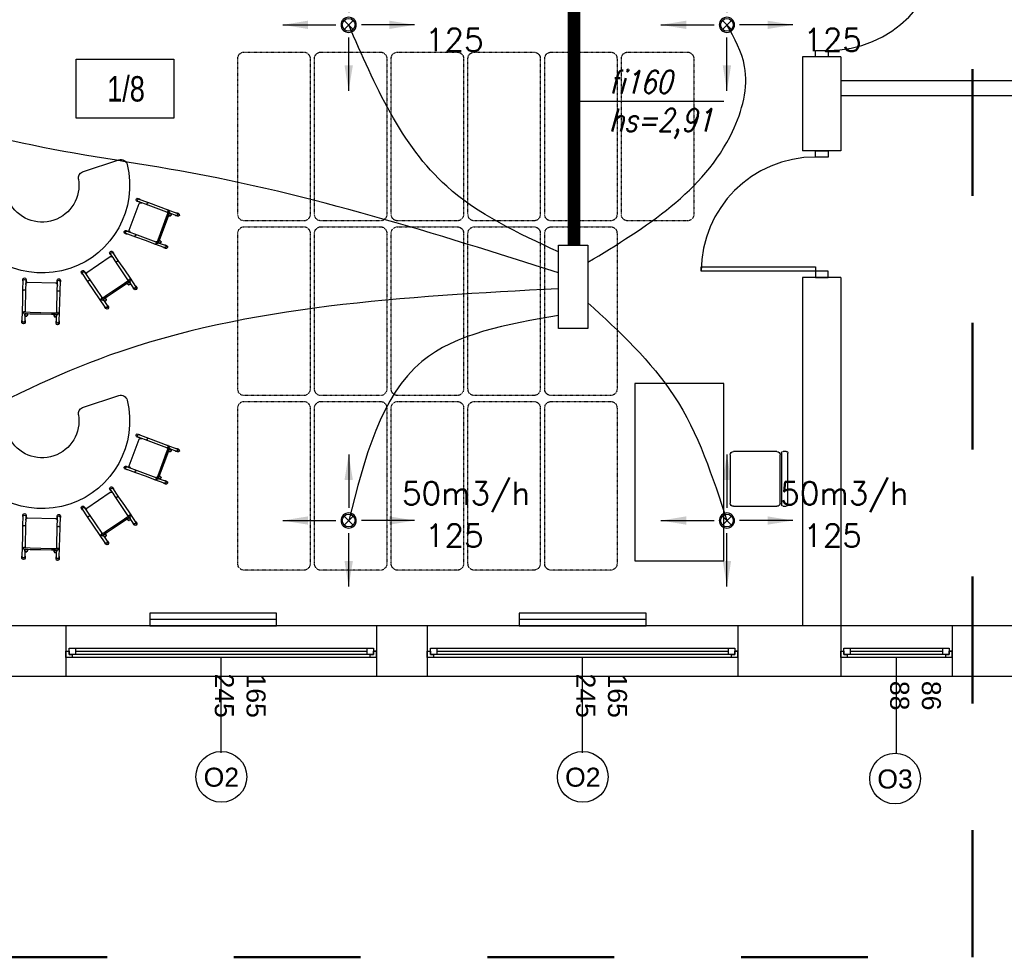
# Model space of a CAD drawing. Header units: millimetres. Extents: x 3698380 to 4312681, y 679670 to 844285.
# Tile 89 of 100: x 4198804 to 4206568, y 778991 to 786405. Entities that reach past the tile are written whole.
import ezdxf
from ezdxf.enums import TextEntityAlignment as Align

# ---------------------------------------------------------------- set-up
doc = ezdxf.new("R2010")
doc.units = ezdxf.units.MM
doc.header["$LTSCALE"] = 10
for name, pattern in [('1', [2, 1, -1]), ('ACAD_ISO03W100', [30, 12, -18]), ('drobna przerywana', [0.4, 0.1, -0.1, 0.1, -0.1])]:
    doc.linetypes.add(name, pattern=pattern)
for name, color, linetype in [('! IS_GAZ_opisy', 7, 'Continuous'), ('__INST_opisy', 3, 'Continuous'), ('_wytyczne ele', 6, 'Continuous'), ('A_bloki', 252, 'Continuous'), ('A_opis_pom', 3, 'Continuous'), ('A_sc_istn', 252, 'Continuous'), ('A_wymiary', 1, 'Continuous'), ('FLUID-N1', 7, 'Continuous'), ('FLUID-N1-200-ARRGR', 7, 'Continuous'), ('FLUID-W1-200-ARRGR', 7, 'Continuous'), ('Went_naw', 5, 'Continuous')]:
    doc.layers.add(name, color=color, linetype=linetype)
for name, color, linetype, lineweight in [('HVAC_n1', 5, 'Continuous', 30), ('HVAC_opis_woda', 4, 'Continuous', 13), ('HVAC_zakres_opracowania', 1, '1', 50)]:
    doc.layers.add(name, color=color, linetype=linetype, lineweight=lineweight)
doc.styles.add('FDBES', font='simplex.shx')
doc.styles.add('OPIS1', font='ROMANS.SHX', dxfattribs={"width": 0.8})
doc.styles.add('ROMANS', font='romans.shx', dxfattribs={"width": 0.8, "oblique": 15})
doc.styles.get("Standard").update_dxf_attribs({"font": 'arial.ttf'})
doc.styles.add('Strzałki', font='ic-isocp.shx', dxfattribs={"width": 0.8})
doc.linetypes.add('TRACKS', pattern='A,0.15,[130,ltypeshp.shx,S=0.25,R=0,X=0,Y=0],0.15', length=0.3)
doc.dimstyles.new('FDBES', dxfattribs={"dimscale": 50, "dimtxt": 4, "dimasz": 2.5, "dimexe": 0.8, "dimexo": 2, "dimgap": 1, "dimtad": 1, "dimdsep": 46, "dimtxsty": 'FDBES', "dimcen": 2.5, "dimclrd": 4, "dimclre": 5, "dimadec": 0, "dimazin": 0, "dimtfac": 1, "dimtmove": 0, "dimatfit": 3, "dimfxl": 1, "dimarcsym": 0})

# ---------------------------------------------------------------- blocks, each defined once
blk = doc.blocks.new('*U462')
at = {"color": 252}
for p, q in [((-95, 20), (-100, 20)), ((-97.5, 15), (-97.5, 17.5)), ((-97.5, 17.5), (-95, 17.5)), ((-92.5, 17.5), (-97.5, 17.5)), ((-97.5, 17.5), (-97.5, 12.5)), ((-95, 17.5), (-95, 20)), ((140, 20), (-95, 20)), ((-92.5, 12.5), (-92.5, 17.5)), ((137.5, 17.5), (-92.5, 17.5)), ((142.5, 17.5), (137.5, 17.5)), ((137.5, 17.5), (137.5, 12.5)), ((145, 20), (140, 20)), ((140, 20), (140, 17.5)), ((140, 17.5), (142.5, 17.5)), ((142.5, 17.5), (142.5, 15)), ((142.5, 12.5), (142.5, 17.5)), ((-100, 15), (-97.5, 15)), ((-97.5, 12.5), (-92.5, 12.5)), ((-92.5, 15), (137.5, 15)), ((-92.5, 12.5), (137.5, 12.5)), ((-92.5, 12.5), (137.5, 12.5)), ((137.5, 12.5), (142.5, 12.5)), ((142.5, 15), (145, 15))]:
    blk.add_line(p, q, dxfattribs=at)
for points in [[(-100, 20), (-100, 15), (-97.5, 15)], [(145, 20), (145, 14.99), (142.5, 15)]]:
    blk.add_lwpolyline(points, dxfattribs=at)
blk = doc.blocks.new('*U338')
at = {"color": 252}
blk.add_lwpolyline([(75, 0), (0, 0)], dxfattribs=at)
for tag, p in [('S', (30, 5)), ('H', (30, -20))]:
    blk.add_attdef(tag, text='', height=15, dxfattribs=at).set_placement(p, align=Align.CENTER)
blk = doc.blocks.new('*U463')
at = {"color": 252}
for p, q in [((-16.5, 20), (-21.5, 20)), ((-19, 15), (-19, 17.5)), ((-19, 17.5), (-16.5, 17.5)), ((-14, 17.5), (-19, 17.5)), ((-19, 17.5), (-19, 12.5)), ((-16.5, 17.5), (-16.5, 20)), ((61.5, 20), (-16.5, 20)), ((-14, 12.5), (-14, 17.5)), ((59, 17.5), (-14, 17.5)), ((64, 17.5), (59, 17.5)), ((59, 17.5), (59, 12.5)), ((66.5, 20), (61.5, 20)), ((61.5, 20), (61.5, 17.5)), ((61.5, 17.5), (64, 17.5)), ((64, 17.5), (64, 15)), ((64, 12.5), (64, 17.5)), ((-21.5, 15), (-19, 15)), ((-19, 12.5), (-14, 12.5)), ((-14, 15), (59, 15)), ((-14, 12.5), (59, 12.5)), ((-14, 12.5), (59, 12.5)), ((59, 12.5), (64, 12.5)), ((64, 15), (66.5, 15))]:
    blk.add_line(p, q, dxfattribs=at)
for points in [[(-21.5, 20), (-21.5, 15), (-19, 15)], [(66.5, 20), (66.5, 15), (64, 15)]]:
    blk.add_lwpolyline(points, dxfattribs=at)
blk = doc.blocks.new('*U469')
at = {"color": 252}
for points in [[(35, 900), (35, 0), (0, 0), (0, 900)], [(-50, -100), (0, -100), (0, 0), (-50, 0)], [(950, 0), (950, -100), (900, -100), (900, 0)]]:
    blk.add_lwpolyline(points, close=True, dxfattribs=at)
blk.add_arc((0, 0), 900, 0, 90, dxfattribs=at)
blk = doc.blocks.new('Stolik banan - czerwony - wys_ 53 cm-1783507-0 PARTER')
at = {"layer": 'A_bloki'}
for p, q in [((-33.64, 69.19), (-63.82, 69.19)), ((63.79, 69.19), (33.62, 69.19))]:
    blk.add_line(p, q, dxfattribs=at)
for centre, radius, start, end in [((-63.82, 64.19), 5, 90, 184.4808), ((-0.01, 69.19), 69, 184.4808, 355.5192), ((-33.64, 64.19), 5, 8.45652, 90), ((-0.01, 69.19), 29, 188.45652, 351.54348), ((33.62, 64.19), 5, 90, 171.54348), ((63.79, 64.19), 5, 355.5192, 90)]:
    blk.add_arc(centre, radius, start, end, dxfattribs=at)
blk = doc.blocks.new('Krzesełko 38 cm - Czerwony-V99-0 PARTER')
at = {"layer": 'A_bloki'}
for p, q in [((-14.75, 7.01), (-14.75, 5.8)), ((-14.5, 5.8), (-14.5, -1.97)), ((-13.5, 0), (-8.5, 0)), ((-12.5, 1), (-12.5, 5.8)), ((-12.5, 1), (-12.5, 0)), ((-12.25, 5.8), (-12.25, 7.01)), ((-10.5, 0.06), (-10.5, 1)), ((10.5, 0.11), (-10.5, 0.11)), ((-8.5, 0), (8.5, 0)), ((8.5, 0), (13.5, 0)), ((10.5, 1), (10.5, 0.06)), ((12.25, 7.01), (12.25, 5.8)), ((12.5, 5.8), (12.5, 1)), ((12.5, 0), (12.5, 1)), ((14.5, -1.97), (14.5, 5.8)), ((14.75, 5.8), (14.75, 7.01)), ((-14.5, -1.97), (-14.5, -9.97)), ((-13.5, 0), (-13.5, -1)), ((-8.5, -1), (-13.5, -1)), ((-12.5, -1.97), (-12.5, -1)), ((-12.5, -1.05), (-12.5, -1.89)), ((-12.5, -19.79), (-12.5, -1.89)), ((8.5, -1), (-8.5, -1)), ((13.5, -1), (8.5, -1)), ((12.5, -1), (12.5, -1.97)), ((12.5, -1.89), (12.5, -1.05)), ((12.5, -1.89), (12.5, -19.79)), ((13.5, -1), (13.5, 0)), ((14.5, -9.97), (14.5, -1.97)), ((-14.5, -9.97), (-14.5, -17.97)), ((14.5, -17.97), (14.5, -9.97)), ((-14.5, -17.97), (-14.5, -26.94)), ((-12.5, -19.11), (-12.5, -17.97)), ((-12.5, -19.98), (-12.5, -19.79)), ((-12.5, -22.92), (-12.5, -19.98)), ((-12.5, -26.94), (-12.5, -22.92)), ((12.5, -17.97), (12.5, -19.11)), ((12.5, -19.79), (12.5, -19.98)), ((12.5, -19.98), (12.5, -22.92)), ((12.5, -22.92), (12.5, -26.94)), ((14.5, -26.94), (14.5, -17.97)), ((-14.75, -25.73), (-14.75, -26.94)), ((-12.25, -26.94), (-12.25, -25.73)), ((-11.14, -24.82), (11.14, -24.82)), ((12.25, -25.73), (12.25, -26.94)), ((14.75, -26.94), (14.75, -25.73))]:
    blk.add_line(p, q, dxfattribs=at)
at = {"layer": 'A_bloki', "flags": 128}
for points in [[(-12.5, -22.92), (-12.46, -23.34), (-12.32, -23.74), (-12.11, -24.1), (-11.83, -24.41), (-11.49, -24.66)], [(11.49, -24.66), (11.83, -24.41), (12.11, -24.1), (12.32, -23.74), (12.46, -23.34), (12.5, -22.92)]]:
    blk.add_lwpolyline(points, dxfattribs=at)
at = {"layer": 'A_bloki'}
for centre, radius, start, end in [((-11.5, 1), 1, 0, 180), ((-11.5, 1), 1, 135, 180), ((-11.5, 1), 1, 180, 255), ((-11.5, 1), 1, 180, 360), ((-11.5, 1), 1, 30, 120), ((-11.5, 1), 1, 300, 0), ((-11.5, 1), 1, 0, 15), ((11.5, 1), 1, 360, 180), ((11.5, 1), 1, 120, 180), ((11.5, 1), 1, 180, 240), ((11.5, 1), 1, 180, 360), ((11.5, 1), 1, 360, 105), ((11.5, 1), 1, 270, 360), ((-10.5, -1.89), 2, 155.58201, 180), ((10.5, -1.89), 2, 0, 24.41799)]:
    blk.add_arc(centre, radius, start, end, dxfattribs=at)
for centre, major_axis, start_param, end_param in [((-13.5, 7.01), (-1.25, 0), 3.141593, 6.283185), ((13.5, 7.01), (-1.25, 0), 3.141593, 6.283185), ((-13.5, 7.01), (1.25, 0), 3.141593, 3.403392), ((-13.5, 5.8), (1.25, 0), 0, 3.141593), ((-13.5, 5.8), (1.25, 0), 3.141593, 3.77396), ((-13.5, 5.8), (-1, 0), 3.141593, 6.283185), ((-13.5, 5.8), (1.25, 0), 5.650818, 6.283185), ((-13.5, 7.01), (-1.25, 0), 2.879793, 3.141593), ((13.5, 7.01), (1.25, 0), 3.141593, 3.403392), ((13.5, 5.8), (1.25, 0), 0, 3.141593), ((13.5, 5.8), (1.25, 0), 3.141593, 3.77396), ((13.5, 5.8), (-1, 0), 3.141593, 6.283185), ((13.5, 5.8), (1.25, 0), 5.650818, 6.283185), ((13.5, 7.01), (-1.25, 0), 2.879793, 3.141593), ((-13.5, -25.73), (1.25, 0), 2.509225, 3.141593), ((-13.5, -25.73), (1.25, 0), 3.141593, 6.283185), ((-13.5, -26.94), (-1.25, 0), 6.021386, 6.283185), ((-13.5, -26.94), (-1.25, 0), 0, 3.141593), ((-13.5, -25.73), (1.25, 0), 0, 0.632368), ((-13.5, -26.94), (1.25, 0), 0, 0.261799), ((13.5, -25.73), (1.25, 0), 2.509225, 3.141593), ((13.5, -25.73), (1.25, 0), 3.141593, 6.283185), ((13.5, -26.94), (-1.25, 0), 6.100199, 6.283185), ((13.5, -26.94), (-1.25, 0), 0, 3.141593), ((13.5, -25.73), (1.25, 0), 0, 0.632368), ((13.5, -26.94), (1.25, 0), 0, 0.261799)]:
    blk.add_ellipse(centre, major_axis=major_axis, ratio=0.970296, start_param=start_param, end_param=end_param, dxfattribs=at)
for points, knots in [([(-12.5, 1), (-12.5, 1.09), (-12.48, 1.22), (-12.43, 1.38), (-12.38, 1.48), (-12.33, 1.56), (-12.28, 1.63), (-12.24, 1.68), (-12.21, 1.71)], [0, 0, 0, 0, 0.0833333, 0.125, 0.1666667, 0.1875, 0.2083333, 0.25, 0.25, 0.25, 0.25]), ([(-11.76, 0.03), (-11.8, 0.05), (-11.88, 0.07), (-12, 0.13), (-12.09, 0.19), (-12.16, 0.25), (-12.22, 0.31), (-12.3, 0.39), (-12.36, 0.48), (-12.4, 0.56), (-12.43, 0.64), (-12.48, 0.78), (-12.5, 0.91), (-12.5, 1)], [0.5833333, 0.5833333, 0.5833333, 0.5833333, 0.625, 0.6666667, 0.7083333, 0.7291667, 0.75, 0.7916667, 0.8333333, 0.8541667, 0.875, 0.9166667, 1, 1, 1, 1]), ([(-12, 1.87), (-11.96, 1.89), (-11.88, 1.93), (-11.72, 1.98), (-11.5, 2.01), (-11.28, 1.98), (-11.12, 1.93), (-11.04, 1.89), (-11, 1.87)], [0.3333333, 0.3333333, 0.3333333, 0.3333333, 0.375, 0.4166667, 0.5, 0.5833333, 0.625, 0.6666667, 0.6666667, 0.6666667, 0.6666667]), ([(-10.5, 1), (-10.5, 0.91), (-10.52, 0.78), (-10.57, 0.62), (-10.62, 0.52), (-10.67, 0.44), (-10.72, 0.37), (-10.78, 0.31), (-10.84, 0.25), (-10.91, 0.19), (-10.96, 0.16), (-11, 0.13)], [0, 0, 0, 0, 0.0833333, 0.125, 0.1666667, 0.1875, 0.2083333, 0.25, 0.2708333, 0.2916667, 0.3333333, 0.3333333, 0.3333333, 0.3333333]), ([(10.5, 1), (10.5, 1.09), (10.52, 1.22), (10.57, 1.38), (10.62, 1.48), (10.67, 1.56), (10.72, 1.63), (10.78, 1.69), (10.84, 1.75), (10.91, 1.81), (10.96, 1.84), (11, 1.87)], [0, 0, 0, 0, 0.0833333, 0.125, 0.1666667, 0.1875, 0.2083333, 0.25, 0.2708333, 0.2916667, 0.3333333, 0.3333333, 0.3333333, 0.3333333]), ([(11, 0.13), (10.96, 0.16), (10.91, 0.19), (10.84, 0.25), (10.78, 0.31), (10.7, 0.39), (10.64, 0.48), (10.6, 0.56), (10.57, 0.64), (10.52, 0.78), (10.5, 0.91), (10.5, 1)], [0.6666667, 0.6666667, 0.6666667, 0.6666667, 0.7083333, 0.7291667, 0.75, 0.7916667, 0.8333333, 0.8541667, 0.875, 0.9166667, 1, 1, 1, 1]), ([(11.06, 0.03), (11.01, 0.04), (10.83, 0.09), (10.64, 0.11), (10.5, 0.11)], [0.4285714, 0.4285714, 0.4285714, 0.4285714, 0.5714286, 1, 1, 1, 1]), ([(11.5, 2), (11.59, 2), (11.72, 1.98), (11.88, 1.93), (11.96, 1.89), (12, 1.87)], [0.5, 0.5, 0.5, 0.5, 0.5833333, 0.625, 0.6666667, 0.6666667, 0.6666667, 0.6666667]), ([(12.5, 1), (12.5, 0.91), (12.48, 0.78), (12.43, 0.62), (12.38, 0.52), (12.33, 0.44), (12.28, 0.37), (12.22, 0.31), (12.16, 0.25), (12.09, 0.19), (12, 0.13), (11.88, 0.07), (11.72, 0.02), (11.59, 0), (11.5, 0)], [0, 0, 0, 0, 0.0833333, 0.125, 0.1666667, 0.1875, 0.2083333, 0.25, 0.2708333, 0.2916667, 0.3333333, 0.375, 0.4166667, 0.5, 0.5, 0.5, 0.5]), ([(12.21, 1.71), (12.24, 1.68), (12.3, 1.61), (12.36, 1.52), (12.4, 1.44), (12.43, 1.36), (12.48, 1.22), (12.5, 1.09), (12.5, 1)], [0.75, 0.75, 0.75, 0.75, 0.7916667, 0.8333333, 0.8541667, 0.875, 0.9166667, 1, 1, 1, 1]), ([(-14.5, -1.97), (-14.5, -1.9), (-14.48, -1.8), (-14.43, -1.67), (-14.37, -1.58), (-14.3, -1.49), (-14.21, -1.41), (-14.11, -1.35), (-13.97, -1.27), (-13.76, -1.2), (-13.5, -1.18), (-13.24, -1.2), (-13.03, -1.27), (-12.89, -1.35), (-12.79, -1.41), (-12.7, -1.49), (-12.63, -1.58), (-12.57, -1.67), (-12.52, -1.8), (-12.5, -1.9), (-12.5, -1.97)], [0, 0, 0, 0, 0.083333, 0.125, 0.166667, 0.208333, 0.25, 0.291667, 0.333333, 0.416667, 0.5, 0.583333, 0.666667, 0.708333, 0.75, 0.791667, 0.833333, 0.875, 0.916667, 1, 1, 1, 1]), ([(12.5, -1.97), (12.5, -1.9), (12.52, -1.8), (12.57, -1.67), (12.63, -1.58), (12.7, -1.49), (12.79, -1.41), (12.89, -1.35), (13.03, -1.27), (13.24, -1.2), (13.5, -1.18), (13.76, -1.2), (13.97, -1.27), (14.11, -1.35), (14.21, -1.41), (14.3, -1.49), (14.37, -1.58), (14.43, -1.67), (14.48, -1.8), (14.5, -1.9), (14.5, -1.97)], [0, 0, 0, 0, 0.083333, 0.125, 0.166667, 0.208333, 0.25, 0.291667, 0.333333, 0.416667, 0.5, 0.583333, 0.666667, 0.708333, 0.75, 0.791667, 0.833333, 0.875, 0.916667, 1, 1, 1, 1]), ([(-14.5, -17.97), (-14.5, -18.04), (-14.48, -18.14), (-14.43, -18.27), (-14.37, -18.36), (-14.3, -18.44), (-14.21, -18.52), (-14.11, -18.59), (-13.97, -18.67), (-13.76, -18.73), (-13.5, -18.76), (-13.24, -18.73), (-13.03, -18.67), (-12.89, -18.59), (-12.79, -18.52), (-12.7, -18.44), (-12.63, -18.36), (-12.57, -18.27), (-12.52, -18.14), (-12.5, -18.04), (-12.5, -17.97)], [0, 0, 0, 0, 0.083333, 0.125, 0.166667, 0.208333, 0.25, 0.291667, 0.333333, 0.416667, 0.5, 0.583333, 0.666667, 0.708333, 0.75, 0.791667, 0.833333, 0.875, 0.916667, 1, 1, 1, 1]), ([(12.5, -17.97), (12.5, -18.04), (12.52, -18.14), (12.57, -18.27), (12.63, -18.36), (12.7, -18.44), (12.79, -18.52), (12.89, -18.59), (13.03, -18.67), (13.24, -18.73), (13.5, -18.76), (13.76, -18.73), (13.97, -18.67), (14.11, -18.59), (14.21, -18.52), (14.3, -18.44), (14.37, -18.36), (14.43, -18.27), (14.48, -18.14), (14.5, -18.04), (14.5, -17.97)], [0, 0, 0, 0, 0.083333, 0.125, 0.166667, 0.208333, 0.25, 0.291667, 0.333333, 0.416667, 0.5, 0.583333, 0.666667, 0.708333, 0.75, 0.791667, 0.833333, 0.875, 0.916667, 1, 1, 1, 1]), ([(-11.57, -24.61), (-11.57, -24.61), (-11.58, -24.6), (-11.6, -24.59), (-11.61, -24.58), (-11.63, -24.57), (-11.64, -24.56), (-11.66, -24.55), (-11.67, -24.54), (-11.68, -24.53), (-11.7, -24.52), (-11.71, -24.51), (-11.73, -24.5), (-11.74, -24.49), (-11.76, -24.47), (-11.79, -24.45), (-11.82, -24.42), (-11.86, -24.39), (-11.91, -24.34), (-11.94, -24.31), (-11.96, -24.29)], [0, 0, 0, 0, 0.071429, 0.107143, 0.142857, 0.178571, 0.214286, 0.25, 0.285714, 0.321429, 0.357143, 0.392857, 0.428571, 0.464286, 0.5, 0.571429, 0.642857, 0.714286, 0.857143, 1, 1, 1, 1]), ([(-11.49, -24.66), (-11.46, -24.67), (-11.43, -24.69), (-11.39, -24.71), (-11.36, -24.72), (-11.35, -24.73), (-11.33, -24.74), (-11.31, -24.75), (-11.29, -24.76), (-11.28, -24.76), (-11.26, -24.77), (-11.24, -24.78), (-11.23, -24.78), (-11.21, -24.79), (-11.19, -24.8), (-11.18, -24.8), (-11.16, -24.81), (-11.15, -24.81), (-11.15, -24.81), (-11.14, -24.82), (-11.14, -24.82), (-11.14, -24.82), (-11.14, -24.81)], [0, 0, 0, 0, 0.1428571, 0.2142857, 0.25, 0.2857143, 0.3214286, 0.3571429, 0.3928571, 0.4285714, 0.4642857, 0.5, 0.5357143, 0.5714286, 0.6071429, 0.6428571, 0.6785714, 0.7142857, 0.75, 0.7857143, 0.8214286, 0.8571429, 0.8571429, 0.8571429, 0.8571429]), ([(11.14, -24.81), (11.14, -24.82), (11.14, -24.82), (11.14, -24.82), (11.15, -24.81), (11.15, -24.81), (11.16, -24.81), (11.18, -24.8), (11.19, -24.8), (11.21, -24.79), (11.23, -24.78), (11.24, -24.78), (11.26, -24.77), (11.28, -24.76), (11.29, -24.76), (11.31, -24.75), (11.33, -24.74), (11.35, -24.73), (11.36, -24.72), (11.39, -24.71), (11.43, -24.69), (11.46, -24.67), (11.49, -24.66)], [0.1428571, 0.1428571, 0.1428571, 0.1428571, 0.1785714, 0.2142857, 0.25, 0.2857143, 0.3214286, 0.3571429, 0.3928571, 0.4285714, 0.4642857, 0.5, 0.5357143, 0.5714286, 0.6071429, 0.6428571, 0.6785714, 0.7142857, 0.75, 0.7857143, 0.8571429, 1, 1, 1, 1]), ([(11.96, -24.29), (11.94, -24.31), (11.91, -24.34), (11.86, -24.39), (11.82, -24.42), (11.79, -24.45), (11.76, -24.47), (11.74, -24.49), (11.73, -24.5), (11.71, -24.51), (11.7, -24.52), (11.68, -24.53), (11.67, -24.54), (11.66, -24.55), (11.64, -24.56), (11.63, -24.57), (11.61, -24.58), (11.6, -24.59), (11.58, -24.6), (11.57, -24.61), (11.57, -24.61)], [0, 0, 0, 0, 0.142857, 0.285714, 0.357143, 0.428571, 0.5, 0.535714, 0.571429, 0.607143, 0.642857, 0.678571, 0.714286, 0.75, 0.785714, 0.821429, 0.857143, 0.892857, 0.928571, 1, 1, 1, 1])]:
    blk.add_open_spline(points, degree=3, knots=knots, dxfattribs=at)
for points in [[(-10.5, 0.11), (-10.55, 0.11), (-10.64, 0.11), (-10.78, 0.09), (-10.92, 0.07), (-11.01, 0.04), (-11.06, 0.03)], [(-10.79, 1.71), (-10.76, 1.68), (-10.7, 1.61), (-10.66, 1.54), (-10.63, 1.5)], [(-10.53, 1.26), (-10.51, 1.18), (-10.5, 1.09), (-10.5, 1)]]:
    blk.add_open_spline(points, degree=3, dxfattribs=at)
blk = doc.blocks.new('Krzesło Breuera - Krzesło Breuera-V3-1 PIĘTRO')
at = {"layer": 'A_bloki'}
for p, q in [((-21.59, 17.62), (-21.59, 20.08)), ((-20.32, 21.35), (20.32, 21.35)), ((20.32, 16.35), (-20.32, 16.35)), ((21.59, 20.08), (21.59, 17.62)), ((-21.59, -21.59), (-21.59, 12.7)), ((-19.05, 15.24), (19.05, 15.24)), ((21.59, 12.7), (21.59, -21.59)), ((19.05, -24.13), (-19.05, -24.13))]:
    blk.add_line(p, q, dxfattribs=at)
for centre, radius, start, end in [((-20.32, 20.08), 1.27, 90, 180), ((-20.32, 17.62), 1.27, 180, 270), ((20.32, 20.08), 1.27, 0, 90), ((20.32, 17.62), 1.27, 270, 0), ((-19.05, 12.7), 2.54, 90, 180), ((19.05, 12.7), 2.54, 0, 90), ((-19.05, -21.59), 2.54, 180, 270), ((19.05, -21.59), 2.54, 270, 0)]:
    blk.add_arc(centre, radius, start, end, dxfattribs=at)
blk = doc.blocks.new('gvjgvy')
at = {"layer": 'A_bloki', "linetype": 'drobna przerywana'}
for p, q in [((192734, -595318), (192734, -595788)), ((194014, -595268), (192784, -595268)), ((194064, -595788), (194064, -595318)), ((192784, -595838), (194014, -595838))]:
    blk.add_line(p, q, dxfattribs=at)
for centre, start, end in [((192784, -595318), 90, 180), ((194014, -595318), 0, 90), ((192784, -595788), 180, 270), ((194014, -595788), 270, 0)]:
    blk.add_arc(centre, 50, start, end, dxfattribs=at)
blk = doc.blocks.new('d')
at = {"layer": 'A_bloki', "color": 252}
blk.add_lwpolyline([(3742792.66, 783538.99), (3742792.66, 782138.99), (3743492.66, 782138.99), (3743492.66, 783538.99)], close=True, dxfattribs=at)
at = {"layer": 'A_opis_pom', "color": 252, "ltscale": 2}
blk.add_lwpolyline([(3738386.19, 786094.11), (3739155.12, 786094.11), (3739155.12, 785628.68), (3738386.19, 785628.68)], close=True, dxfattribs=at)
at = {"layer": 'A_sc_istn', "color": 252}
for points in [[(3744114.74, 786112.59), (3744114.74, 785372.8)], [(3744414.74, 786112.59), (3744114.74, 786112.59)], [(3744414.74, 786112.59), (3744414.74, 785372.8)], [(3744414.74, 785927.02), (3746834.74, 785927.02)], [(3744414.74, 785807.02), (3746834.74, 785807.02)], [(3744414.74, 785372.8), (3744114.74, 785372.8)], [(3744114.74, 784372.8), (3744114.74, 781627.02)], [(3744414.74, 784372.8), (3744114.74, 784372.8)], [(3744414.74, 784372.8), (3744414.74, 781627.02)], [(3748199.74, 781627.02), (3730709.74, 781627.02)], [(3738304.74, 781627.02), (3738304.74, 781227.02)], [(3740754.74, 781627.02), (3740754.74, 781227.02)], [(3741154.74, 781627.02), (3741154.74, 781227.02)], [(3743604.74, 781627.02), (3743604.74, 781227.02)], [(3744414.74, 781627.02), (3744414.74, 781227.02)], [(3745294.74, 781627.02), (3745294.74, 781227.02)], [(3748199.74, 781227.02), (3730709.74, 781227.02)]]:
    blk.add_lwpolyline(points, dxfattribs=at)
for points in [[(3744214.74, 785372.8), (3744314.74, 785372.8), (3744314.74, 785322.8), (3744214.74, 785322.8)], [(3743314.74, 784457.8), (3744214.74, 784457.8), (3744214.74, 784422.8), (3743314.74, 784422.8)], [(3744314.74, 784372.8), (3744314.74, 784422.8), (3744214.74, 784422.8), (3744214.74, 784372.8)], [(3739966.9, 781727.02), (3738966.9, 781727.02), (3738966.9, 781627.02), (3739966.9, 781627.02)], [(3742879.74, 781727.02), (3741879.74, 781727.02), (3741879.74, 781627.02), (3742879.74, 781627.02)]]:
    blk.add_lwpolyline(points, close=True, dxfattribs=at)
at = {"layer": 'A_sc_istn', "color": 252, "linetype": 'TRACKS', "ltscale": 20}
for points in [[(3739966.9, 781677.02), (3738966.9, 781677.02)], [(3742879.74, 781677.02), (3741879.74, 781677.02)]]:
    blk.add_lwpolyline(points, dxfattribs=at)
at = {"layer": 'A_sc_istn', "color": 252}
for centre in [(3739531.05, 780437.26), (3742381.05, 780437.26), (3744843.11, 780423.26)]:
    blk.add_circle(centre, 200, dxfattribs=at)
blk.add_arc((3744214.74, 784422.8), 900, 90, 180, dxfattribs=at)
at = {"layer": 'A_bloki', "color": 252, "xscale": -1, "rotation": 270}
for p in [(4335498.8, 592085.88), (4336103.8, 592085.88), (4336708.8, 592085.88), (4337313.8, 592085.88), (4337918.8, 592085.88), (4338523.8, 592085.88), (4335498.8, 590708.94), (4336103.8, 590708.94), (4336708.8, 590708.94), (4337313.8, 590708.94), (4337918.8, 590708.94), (4335498.8, 589332), (4336103.8, 589332), (4336708.8, 589332), (4337313.8, 589332), (4337918.8, 589332)]:
    blk.add_blockref('gvjgvy', p, dxfattribs=at)
at = {"layer": 'A_bloki', "color": 252}
for name, p, xscale, yscale, zscale, rotation in [('Stolik banan - czerwony - wys_ 53 cm-1783507-0 PARTER', (3738335.71, 784442.52), -9.999999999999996, 9.999999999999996, 9.999999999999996, 18.34875562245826), ('Krzesełko 38 cm - Czerwony-V99-0 PARTER', (3739075.93, 784764.96), -10.00000000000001, 10.00000000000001, 10.00000000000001, 249.6655737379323), ('Krzesełko 38 cm - Czerwony-V99-0 PARTER', (3738702.09, 784269.98), -9.999999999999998, 9.999999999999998, 9.999999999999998, 214.1670878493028), ('Krzesełko 38 cm - Czerwony-V99-0 PARTER', (3738107.27, 784085.48), -9.999999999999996, 9.999999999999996, 9.999999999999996, 178.5165308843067), ('Stolik banan - czerwony - wys_ 53 cm-1783507-0 PARTER', (3738335.71, 782585.02), -9.999999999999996, 9.999999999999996, 9.999999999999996, 18.34875562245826), ('Krzesełko 38 cm - Czerwony-V99-0 PARTER', (3739075.93, 782907.47), -10.00000000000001, 10.00000000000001, 10.00000000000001, 249.6655737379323), ('Krzesło Breuera - Krzesło Breuera-V3-1 PIĘTRO', (3743784.35, 782785.68), -10, 10, 10, 270.0242200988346), ('Krzesełko 38 cm - Czerwony-V99-0 PARTER', (3738702.09, 782412.49), -9.999999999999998, 9.999999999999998, 9.999999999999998, 214.1670878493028), ('Krzesełko 38 cm - Czerwony-V99-0 PARTER', (3738107.27, 782227.99), -9.999999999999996, 9.999999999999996, 9.999999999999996, 178.5165308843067)]:
    blk.add_blockref(name, p, dxfattribs=dict(at, xscale=xscale, yscale=yscale, zscale=zscale, rotation=rotation))
at = {"layer": 'A_sc_istn', "color": 252, "rotation": 270}
blk.add_blockref('*U469', (3744314.74, 787062.59), dxfattribs=at)
at = {"layer": 'A_sc_istn', "color": 252, "xscale": -10, "yscale": 10, "zscale": 10, "rotation": 180}
for name, p in [('*U462', (3739304.74, 781576.99)), ('*U462', (3742154.74, 781576.99)), ('*U463', (3744629.74, 781576.99))]:
    blk.add_blockref(name, p, dxfattribs=at)
at = {"layer": 'A_sc_istn', "color": 252, "linetype": 'ACAD_ISO03W100'}
ref = blk.add_blockref('*U338', (3739529.74, 781377), dxfattribs=dict(at, xscale=-10, yscale=10, zscale=10, rotation=90))
ref.add_attrib('S', '245', dxfattribs={"layer": '0', "color": 252, "height": 150, "rotation": 270}).set_placement((3739479.74, 781077), align=Align.CENTER)
ref.add_attrib('H', '165', dxfattribs={"layer": '0', "color": 252, "height": 150, "rotation": 270}).set_placement((3739729.74, 781077), align=Align.CENTER)
ref = blk.add_blockref('*U338', (3742379.74, 781377), dxfattribs=dict(at, xscale=-10, yscale=10, zscale=10, rotation=90))
ref.add_attrib('S', '245', dxfattribs={"layer": '0', "color": 252, "height": 150, "rotation": 270}).set_placement((3742329.74, 781077), align=Align.CENTER)
ref.add_attrib('H', '165', dxfattribs={"layer": '0', "color": 252, "height": 150, "rotation": 270}).set_placement((3742579.74, 781077), align=Align.CENTER)
ref = blk.add_blockref('*U338', (3744854.74, 781377), dxfattribs=dict(at, xscale=-10, yscale=10, zscale=10, rotation=90))
ref.add_attrib('S', '88', dxfattribs={"layer": '0', "color": 252, "height": 150, "rotation": 270}).set_placement((3744804.74, 781077), align=Align.CENTER)
ref.add_attrib('H', '86', dxfattribs={"layer": '0', "color": 252, "height": 150, "rotation": 270}).set_placement((3745054.74, 781077), align=Align.CENTER)
at = {"layer": 'A_sc_istn', "color": 252, "char_height": 300, "attachment_point": 7}
for s, insert in [('{\\H0.5x;O2}', (3739391.34, 780357.3)), ('{\\H0.5x;O2}', (3742241.34, 780357.3)), ('{\\H0.5x;O3}', (3744703.4, 780343.3))]:
    blk.add_mtext_dynamic_manual_height_columns(s, width=232.5953, gutter_width=12.5, heights=[0], dxfattribs=dict(at, insert=insert))
at = {"layer": 'A_opis_pom', "color": 252, "insert": (3738779.18, 785858.94), "char_height": 200, "attachment_point": 5, "style": 'Strzałki', "bg_fill": 3, "box_fill_scale": 1.2, "bg_fill_color": 256, "bg_fill_transparency": 10554628}
blk.add_mtext('1/8', dxfattribs=at)
blk = doc.blocks.new('A$C77EF4F1D')
at = {"layer": 'HVAC_zakres_opracowania', "color": 2, "ltscale": 100}
for p, q in [((16739.2, -14310.6), (16739.2, 1834.7)), ((-1085.3, -14310.6), (16739.2, -14310.6))]:
    blk.add_line(p, q, dxfattribs=at)
blk = doc.blocks.new('A$C6254716E')
at = {"layer": 'FLUID-N1', "color": 5, "linetype": 'Continuous', "lineweight": -3, "extrusion": (0, 0, -1)}
for p, q in [((48.46, 48.46, 5.2), (55.54, 55.54, 5.2)), ((48.46, 55.54, 5.2), (55.54, 48.46, 5.2))]:
    blk.add_line(p, q, dxfattribs=at)
at = {"layer": 'FLUID-N1', "color": 5, "linetype": 'Continuous', "extrusion": (0, 0, -1)}
blk.add_ellipse((52, 52, 5.2), major_axis=(-4.24, 4.24), ratio=1, start_param=2.35619449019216, end_param=8.639379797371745, dxfattribs=at)
at = {"layer": 'FLUID-N1', "color": 5, "linetype": 'Continuous'}
blk.add_ellipse((52, 52, 5.2), major_axis=(3.54, 3.54), ratio=1, start_param=2.356194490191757, end_param=8.639379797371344, dxfattribs=at)
at = {"layer": 'FLUID-N1-200-ARRGR', "color": 5}
for points in [[(52, 104), (52, 62)], [(0, 52), (42, 52)], [(104, 52), (62, 52)], [(52, 0), (52, 42)]]:
    blk.add_leader(points, dimstyle='FDBES', override={"dimscale": 8, "dimclrd": 5}, dxfattribs=at)

msp = doc.modelspace()

# ---------------------------------------------------------------- block references
at = {"layer": 'A_wymiary'}
msp.add_blockref('d', (460863.5, 0), dxfattribs=at)

# ---------------------------------------------------------------- next in the draw order: linework, layer by layer
at = {"layer": '__INST_opisy'}
msp.add_line((4204357.6, 785760.3), (4203125.3, 785760.3), dxfattribs=at)
at = {"layer": 'HVAC_n1', "ltscale": 2, "const_width": 100}
msp.add_lwpolyline([(4203733, 788835.3), (4203733, 787072.8), (4203174.8, 787072.8), (4203174.8, 784627.8)], dxfattribs=at)
at = {"layer": 'HVAC_n1', "ltscale": 2}
for points in [[(4203052.3, 784410.7), (4200066.9, 785213.8), (4197561.2, 785950.4), (4197091.4, 786364.8)], [(4203052.3, 784574.5), (4202171.2, 785092.4), (4201398.5, 786364.8)], [(4203285.4, 784493.2), (4204424.6, 785523.4), (4204520.6, 786037.6), (4204381.1, 786364.8)], [(4203052.3, 784284.4), (4199512.7, 783759.8), (4197091.4, 782457.6)], [(4203285.4, 784173.3), (4203963.6, 783440.4), (4204381.1, 782457.6)], [(4203052.3, 784074.5), (4201975.1, 783710.4), (4201398.5, 782457.6)]]:
    msp.add_spline(points, degree=3, dxfattribs=at)
at = {"layer": 'Went_naw'}
msp.add_lwpolyline([(4203285.4, 784627.8), (4203285.4, 783970.2), (4203052.3, 783970.2), (4203052.3, 784627.8)], close=True, dxfattribs=at)

# ---------------------------------------------------------------- next in the draw order: block references
at = {"layer": '_wytyczne ele', "color": 2, "ltscale": 2}
msp.add_blockref('A$C77EF4F1D', (4189578.2, 793327), dxfattribs=at)
at = {"layer": 'FLUID-W1-200-ARRGR', "xscale": 10, "yscale": 10, "zscale": 10, "rotation": 270}
for p in [(4200878.5, 786884.8, -52), (4203861.1, 786884.8, -52), (4200878.5, 782977.6, -52), (4203861.1, 782977.6, -52)]:
    msp.add_blockref('A$C6254716E', p, dxfattribs=at)

# ---------------------------------------------------------------- next in the draw order: texts
at = {"layer": '! IS_GAZ_opisy', "style": 'FDBES'}
for s, p in [('125', (4201999.7, 786156.6)), ('125', (4204982.4, 786156.6)), ('50m3/h', (4201819.3, 782582.6)), ('50m3/h', (4204801.9, 782582.6)), ('125', (4201999.7, 782249.3)), ('125', (4204982.4, 782249.3))]:
    msp.add_text(s, height=180, dxfattribs=at).set_placement(p)
at = {"layer": '__INST_opisy', "insert": (4203452.1, 786004.8), "char_height": 180, "width": 2304.479, "attachment_point": 1, "rotation": 359.97, "style": 'ROMANS'}
msp.add_mtext('fi160\\Phs=2,91', dxfattribs=at)
at = {"layer": 'HVAC_opis_woda', "color": 0, "insert": (4070550.7, 805214), "char_height": 187.5, "width": 10398.909, "attachment_point": 1, "rotation": 359.99999, "style": 'OPIS1'}
msp.add_mtext('\\pi-562.5,l750,t750;{\\T0.85;1.^IRysunek rozpatrywać razem z projektami pozostałych branż oraz opisem technicznym \\P2.^IProwadzenie przewodów na rysunku pokazano schematycznie w celu zachowania czytelności opracowania. Dokładną trasę prowadzenia ruraży ustalić w trakcie wykonywania prac montażowych. W razie kolizji korygować na bieżąco na budowie\\P3.^IW miejscach montażu armatury na przewodach należy przewidzieć dostęp do tej armatury\\P}4.^IInstalację C.O. na parterz prowadzić w warstwach posadzkowych. W części nieobejętem opracowaniem - pod stropem w obudowie\\P5.^IDobór grzejników wykonano dla temperatury zasilania i powrotu 70/50°C\\P6.^IRury izolować zgodnie z opisem technicznym\\P7.^IInstalację C.O. należy włączyć do istenijącej instalacji na poziomie piwnicy. Należy wykonać osobny obieg i wyposażyć go w odpowienią armaturę i pompę obiegową\\P8.^INa wszystkich grzejnikach zastosować zabudowy chroniące przed oparzeniem', dxfattribs=at)

doc.saveas('drawing.dxf')
